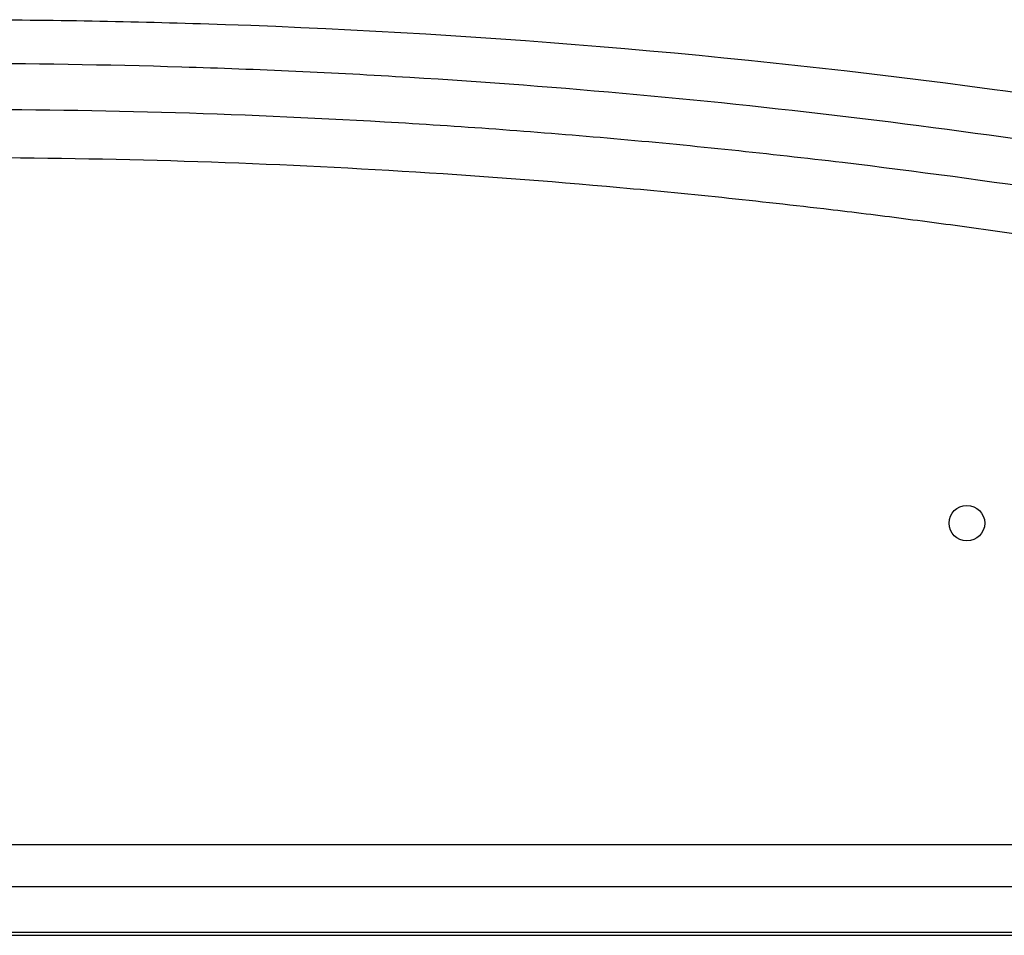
# Model space of a CAD drawing. Header units: millimetres. Extents: x 82 to 1337, y -230 to 1154.
# Tile 13 of 217: x 797 to 850, y 186 to 236. Entities that reach past the tile are written whole.
import ezdxf

# ---------------------------------------------------------------- set-up
doc = ezdxf.new("R2010")
doc.units = ezdxf.units.MM

msp = doc.modelspace()

# ---------------------------------------------------------------- linework, layer by layer
at = {"color": 7, "linetype": 'Continuous', "lineweight": 25}
for p, q in [((694.255, 191.372), (892.311, 191.372)), ((691.438, 189.106), (895.129, 189.106)), ((688.575, 186.455), (897.992, 186.455)), ((897.972, 186.616), (793.283, 186.616))]:
    msp.add_line(p, q, dxfattribs=at)
msp.add_circle((848.284, 208.803), 0.965, dxfattribs=at)
for points, knots in [([(706.104, 226.974), (706.104, 226.974), (706.285, 227.013), (707.503, 227.274), (713.381, 228.501), (721.325, 229.98), (746.468, 233.985), (769.648, 235.936), (793.277, 236.122), (800.026, 236.069), (819.06, 235.618), (838.943, 233.961), (862.251, 230.524), (872.22, 228.703), (879.067, 227.273), (880.278, 227.014), (880.463, 226.974)], [0.0831025, 0.0831025, 0.0831025, 0.0831025, 0.0831028, 0.085856, 0.101481, 0.1717935, 0.2030435, 0.4686685, 0.4999594, 0.5311685, 0.5624185, 0.7655435, 0.8124185, 0.898356, 0.913981, 0.916816, 0.916816, 0.916816, 0.916816]), ([(890.992, 221.87), (875.04, 225.795), (858.92, 228.748), (834.49, 231.72), (826.305, 232.467), (816.02, 233.093), (813.96, 233.202), (809.844, 233.39), (807.786, 233.468), (801.613, 233.657), (797.499, 233.72), (785.16, 233.723), (776.94, 233.477), (764.616, 232.734), (760.509, 232.425), (752.298, 231.68), (748.198, 231.246), (727.763, 228.769), (711.584, 225.809), (695.575, 221.87)], [0, 0, 0, 0, 0.25, 0.25, 0.375, 0.375, 0.40625, 0.40625, 0.4375, 0.4375, 0.5, 0.5, 0.625, 0.625, 0.6875, 0.6875, 0.75, 0.75, 1, 1, 1, 1]), ([(888.964, 219.801), (887.987, 220.038), (887.007, 220.272), (885.048, 220.731), (882.109, 221.408), (875.236, 222.912), (861.438, 225.612), (849.521, 227.397), (837.543, 228.831), (833.541, 229.25), (825.516, 229.969), (821.492, 230.269), (813.439, 230.75), (809.41, 230.93), (801.346, 231.17), (797.31, 231.23), (777.162, 231.23), (761.117, 230.273), (741.152, 227.89), (737.164, 227.354), (729.195, 226.162), (725.213, 225.506), (717.279, 224.076), (711.348, 222.916), (704.464, 221.41), (701.521, 220.731), (699.561, 220.272), (698.58, 220.038), (697.603, 219.801)], [0, 0, 0, 0, 0.015625, 0.015625, 0.03125, 0.0625, 0.125, 0.25, 0.25, 0.3125, 0.3125, 0.375, 0.375, 0.4375, 0.4375, 0.5, 0.5, 0.75, 0.75, 0.8125, 0.8125, 0.875, 0.875, 0.9375, 0.96875, 0.984375, 0.984375, 1, 1, 1, 1]), ([(886.968, 217.596), (886.302, 217.754), (884.969, 218.07), (882.967, 218.531), (880.964, 218.982), (878.959, 219.422), (876.952, 219.853), (874.943, 220.273), (872.933, 220.683), (870.92, 221.082), (868.906, 221.471), (866.89, 221.851), (864.872, 222.219), (862.853, 222.578), (860.832, 222.926), (858.809, 223.264), (856.784, 223.592), (854.757, 223.909), (852.729, 224.216), (850.699, 224.513), (848.667, 224.8), (846.633, 225.076), (844.597, 225.342), (842.56, 225.598), (837.281, 226.233), (828.749, 227.113), (816.943, 227.98), (805.118, 228.5), (793.29, 228.673), (781.472, 228.501), (769.677, 227.983), (757.901, 227.12), (748.761, 226.18), (742.242, 225.382), (738.332, 224.864), (734.429, 224.308), (730.533, 223.715), (726.643, 223.084), (722.759, 222.414), (718.882, 221.707), (715.012, 220.962), (711.148, 220.179), (707.291, 219.358), (703.44, 218.501), (700.879, 217.898), (699.598, 217.596)], [0, 0, 0, 0, 0.010867, 0.021732, 0.032593, 0.043451, 0.054308, 0.065162, 0.076014, 0.086865, 0.097714, 0.108563, 0.119411, 0.130258, 0.141105, 0.151953, 0.162801, 0.173649, 0.184499, 0.19535, 0.206202, 0.217057, 0.227913, 0.238772, 0.249633, 0.312264, 0.374835, 0.437401, 0.500018, 0.562473, 0.62488, 0.687295, 0.74977, 0.770635, 0.791491, 0.81234, 0.833184, 0.854025, 0.874865, 0.895707, 0.916551, 0.937401, 0.958257, 0.979123, 1, 1, 1, 1])]:
    msp.add_open_spline(points, degree=3, knots=knots, dxfattribs=at)

doc.saveas('drawing.dxf')
